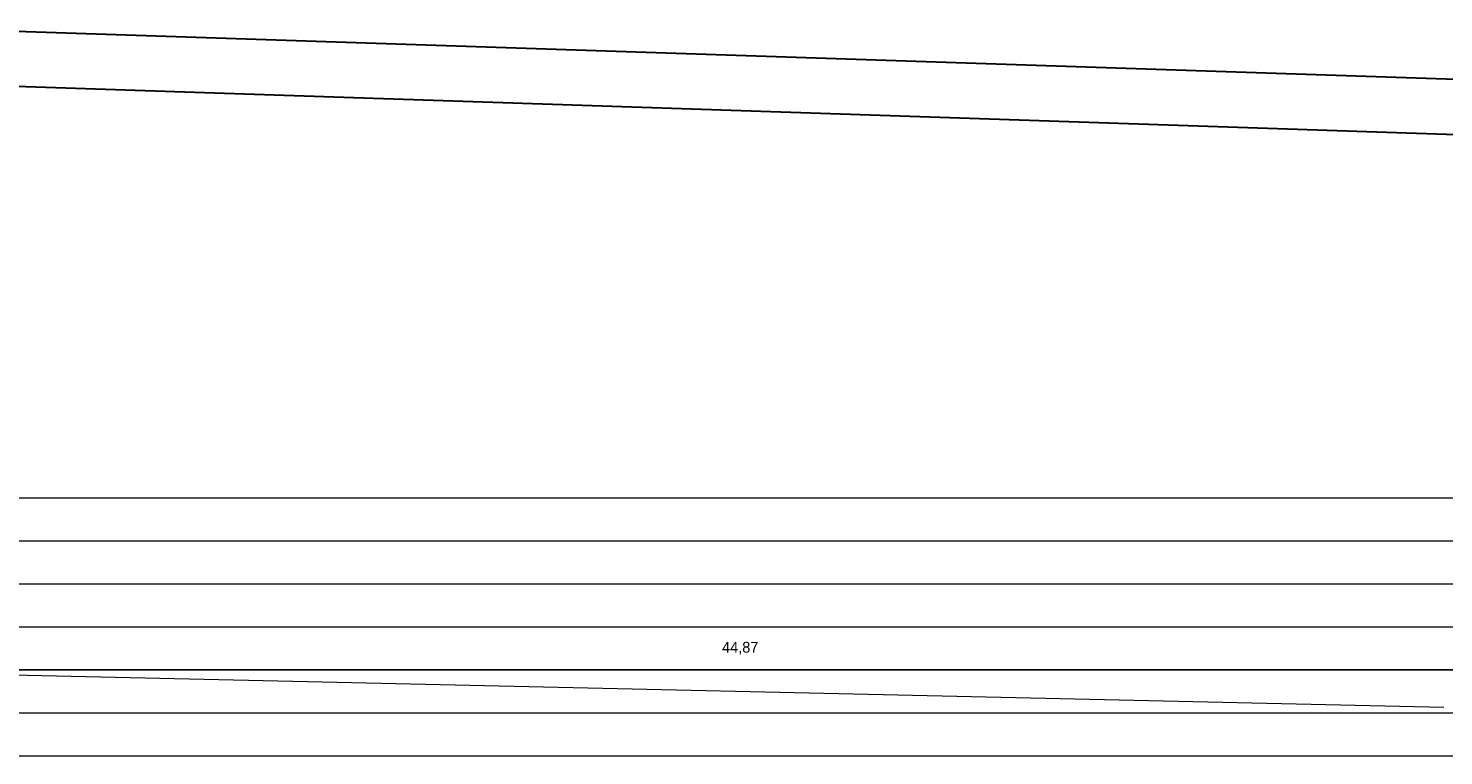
# Model space of a CAD drawing. Header units: inches. Extents: x 0 to 185929, y -58770 to -34318.
# Tile 3 of 5: x 78915 to 118387, y -57200 to -36900. Entities that reach past the tile are written whole.
import ezdxf
from ezdxf.lldxf.tags import DXFTag

# ---------------------------------------------------------------- set-up
doc = ezdxf.new("R2010")
doc.units = ezdxf.units.IN
doc.header["$MEASUREMENT"] = 0
for name, color, linetype in [('IS_Sieci_na_profilu', 7, 'SOLID'), ('IS_Tabelka_profilu', 7, 'SOLID'), ('IS_Tabelka_profilu_-_opisy', 7, 'SOLID'), ('IS_Teren_proj', 8, 'SOLID')]:
    doc.layers.add(name, color=color, linetype=linetype)
tags = doc.linetypes.add('SOLID', pattern=[10, 10, 0]).pattern_tags.tags
tags[6:7] = [DXFTag(74, 4), DXFTag(75, 0), DXFTag(340, '0'), DXFTag(46, 0.0), DXFTag(50, 0.0), DXFTag(44, 0.0), DXFTag(45, 0.0)]
tags[4:5] = [DXFTag(74, 4), DXFTag(75, 0), DXFTag(340, '0'), DXFTag(46, 0.0), DXFTag(50, 0.0), DXFTag(44, 0.0), DXFTag(45, 0.0)]

msp = doc.modelspace()

# ---------------------------------------------------------------- linework, layer by layer
at = {"layer": 'IS_Sieci_na_profilu', "color": 5, "lineweight": 30, "ltscale": 10}
msp.add_line((76260, -38440), (121120, -39940), dxfattribs=at)
at = {"layer": 'IS_Tabelka_profilu', "lineweight": 9, "ltscale": 10}
for p, q in [((76260, -50000), (121120, -50000)), ((76260, -51200), (121120, -51200)), ((76260, -52400), (121120, -52400)), ((76260, -53600), (121120, -53600)), ((121120, -54800), (76260, -54800)), ((76260, -54800), (121120, -54800)), ((76260, -56000), (121120, -56000)), ((76260, -56000), (121120, -56000)), ((76260, -57200), (118187, -57200)), ((118187, -57200), (121120, -57200))]:
    msp.add_line(p, q, dxfattribs=at)
at = {"layer": 'IS_Tabelka_profilu_-_opisy', "lineweight": 9, "ltscale": 10}
msp.add_line((76460, -54900), (118387, -55843), dxfattribs=at)
at = {"layer": 'IS_Teren_proj', "lineweight": 30, "ltscale": 10}
msp.add_line((76260, -36900), (121120, -38400), dxfattribs=at)

# ---------------------------------------------------------------- texts
at = {"layer": 'IS_Tabelka_profilu_-_opisy', "linetype": 'Continuous', "ltscale": 10}
msp.add_text('44,87', height=302.4, dxfattribs=at).set_placement((98263, -54325))

doc.saveas('drawing.dxf')
